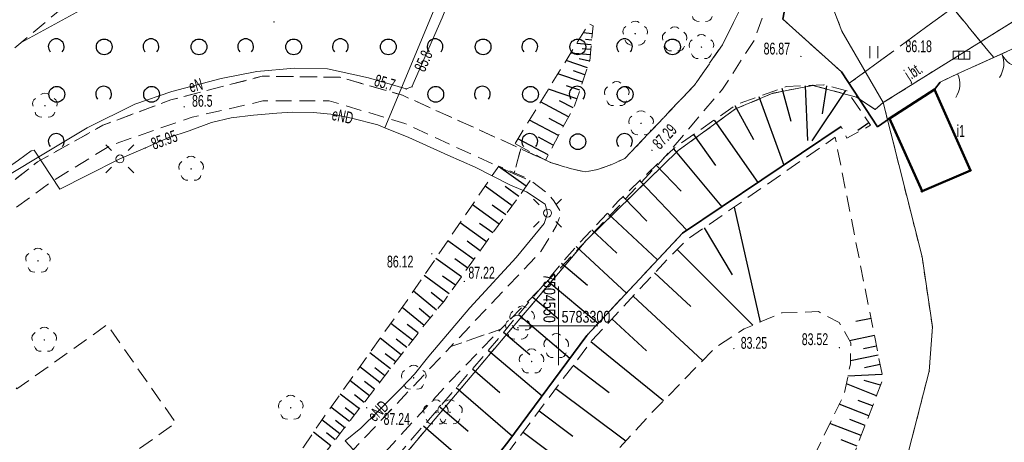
# Model space of a CAD drawing. Header units: metres. Extents: x 7504240 to 7504745, y 5782869 to 5783359.
# Tile 80 of 93: x 7504516 to 7504578, y 5783293 to 5783319. Entities that reach past the tile are written whole.
import ezdxf
from ezdxf.enums import TextEntityAlignment as Align

# ---------------------------------------------------------------- set-up
doc = ezdxf.new("R2010")
doc.units = ezdxf.units.M
doc.header["$MEASUREMENT"] = 0
for name, pattern in [('1.0_0.5', [1.5, 1, -0.5]), ('1.5_0.5', [2, 1.5, -0.5]), ('219-500', [0]), ('egug-500', [1, 0.5, -0.5]), ('otob_500', [0]), ('otof_500', [0])]:
    doc.linetypes.add(name, pattern=pattern)
doc.layers.get('0').update_dxf_attribs({"color": 2, "linetype": 'CONTINUOUS', "lineweight": 5})
for name, color, linetype in [('000 Inne (niezydentyfikowane)', 7, 'CONTINUOUS'), ('203-punkt graniczny', 7, 'CONTINUOUS'), ('218-kontur użytku gruntowego', 7, 'CONTINUOUS'), ('219-działka ewidencyjna', 7, 'CONTINUOUS'), ('312-budynek ewidencyjny', 7, 'CONTINUOUS'), ('312-oznaczenie budynku ewidencyjnego-Atr117', 7, 'CONTINUOUS'), ('brama', 7, 'CONTINUOUS'), ('chodnik', 7, 'CONTINUOUS'), ('drzewo liściaste', 7, 'CONTINUOUS'), ('furtka', 7, 'CONTINUOUS'), ('jezdnia', 7, 'CONTINUOUS'), ('jezdnia-Atr17', 7, 'CONTINUOUS'), ('kratka ściekowa', 7, 'CONTINUOUS'), ('latarnia', 7, 'CONTINUOUS'), ('ogrodzenie trwałe', 7, 'CONTINUOUS'), ('pikieta sztuczna', 7, 'CONTINUOUS'), ('pikieta sztuczna-Atr2', 7, 'CONTINUOUS'), ('plac gier i zabaw', 7, 'CONTINUOUS'), ('przewód elektroenergetyczny podziemny', 7, 'CONTINUOUS'), ('przewód elektroenergetyczny podziemny-Atr1', 7, 'CONTINUOUS'), ('przewód kanalizacyjny', 7, 'CONTINUOUS'), ('Punkt budynku', 7, 'CONTINUOUS'), ('rzędna', 7, 'CONTINUOUS'), ('rzędna-Atr2', 7, 'CONTINUOUS'), ('skarpa nieumocniona', 7, 'CONTINUOUS'), ('trawnik', 7, 'CONTINUOUS'), ('Wstawianie ramki sekcyjnej z opisem', 7, 'CONTINUOUS'), ('zadrzewienie  zakrzewienie', 7, 'CONTINUOUS')]:
    doc.layers.add(name, color=color, linetype=linetype)
doc.styles.get("Standard").update_dxf_attribs({"font": 'Working1250', "width": 0.75})
doc.linetypes.add('902-500', pattern='A,3.75,0,[1,ksztalty.shx,S=0.5,R=0,X=0,Y=0],3.75', length=7.5)

# ---------------------------------------------------------------- blocks, each defined once
blk = doc.blocks.new('OP021')
at = {"linetype": 'Continuous', "lineweight": 13}
h = blk.add_hatch(color=0, dxfattribs=at)
edge = h.paths.add_edge_path()
edge.add_arc((0, 0), 0.05, 0, 360)
at = {"color": 0, "linetype": 'Continuous', "lineweight": 13}
for centre, start, end in [((0, 0.4), 49.272, 130.728), ((-0.38, 0.124), 121.308, 202.548), ((0.38, 0.124), 337.452, 58.692), ((-0.235, -0.324), 193.221, 274.871), ((0.235, -0.324), 265.129, 346.779)]:
    blk.add_arc(centre, 0.4, start, end, dxfattribs=at)
blk = doc.blocks.new('SM01')
at = {"color": 0, "linetype": 'Continuous', "lineweight": 13}
for p, q in [((-0.53, 0.531), (-0.883, 0.884)), ((0.531, 0.531), (0.884, 0.884)), ((-0.53, -0.53), (-0.883, -0.883)), ((0.531, -0.53), (0.884, -0.883))]:
    blk.add_line(p, q, dxfattribs=at)
blk.add_circle((0, 0), 0.25, dxfattribs=at)
blk = doc.blocks.new('PW01')
at = {"linetype": 'Continuous', "lineweight": 13}
h = blk.add_hatch(color=0, dxfattribs=at)
edge = h.paths.add_edge_path()
edge.add_arc((0, 0), 0.045, 0, 360)
blk = doc.blocks.new('US05')
at = {"color": 0, "linetype": 'Continuous', "lineweight": 13}
for p, q in [((-0.525, -0.25), (-0.525, 0.25)), ((-0.525, 0.25), (-0.175, 0.25)), ((-0.175, -0.25), (-0.175, 0.25)), ((-0.175, 0.25), (0.175, 0.25)), ((0.175, -0.25), (0.175, 0.25)), ((0.175, 0.25), (0.525, 0.25)), ((0.525, -0.25), (0.525, 0.25)), ((-0.525, -0.25), (-0.175, -0.25)), ((-0.175, -0.25), (0.175, -0.25)), ((0.175, -0.25), (0.525, -0.25))]:
    blk.add_line(p, q, dxfattribs=at)
blk = doc.blocks.new('OTZK1')
at = {"color": 0, "linetype": 'Continuous'}
blk.add_circle((0, 0), 0.5, dxfattribs=at)
blk = doc.blocks.new('OTZK2')
at = {"color": 0, "linetype": 'Continuous'}
blk.add_arc((0, 0), 0.5, 318.85, 221.162, dxfattribs=at)
blk = doc.blocks.new('TU04')
at = {"color": 0, "linetype": 'Continuous', "lineweight": 13}
for p, q in [((0, 0), (0, 0.75)), ((0.5, 0), (0.5, 0.75))]:
    blk.add_line(p, q, dxfattribs=at)
blk = doc.blocks.new('OK02')
at = {"color": 0, "linetype": 'Continuous', "lineweight": 0}
for centre, start, end in [((-1.5, 0), 0, 60), ((1.5, 0), 120, 180)]:
    blk.add_arc(centre, 1.5, start, end, dxfattribs=at)
blk = doc.blocks.new('OK04')
at = {"color": 0, "linetype": 'Continuous', "lineweight": 0}
blk.add_arc((1.5, 0.001), 1.5, 120, 180, dxfattribs=at)
blk = doc.blocks.new('203')
at = {"linetype": 'Continuous', "lineweight": 0}
h = blk.add_hatch(color=0, dxfattribs=at)
edge = h.paths.add_edge_path()
edge.add_arc((0, 0), 0.045, 0, 360)
blk = doc.blocks.new('PUNKTBUD')
at = {"color": 0}
blk.add_circle((0, 0), 0.045, dxfattribs=at)

msp = doc.modelspace()

# ---------------------------------------------------------------- linework, layer by layer
at = {"layer": '000 Inne (niezydentyfikowane)', "color": 7, "linetype": 'Continuous', "lineweight": 25, "flags": 128}
for points in [[(7504552.14, 5783318.49), (7504551.56, 5783318.55)], [(7504552.08, 5783317.8), (7504551.16, 5783317.89)], [(7504552.11, 5783318.1), (7504551.72, 5783318.13)], [(7504552.02, 5783317.16), (7504550.78, 5783317.27)], [(7504552.05, 5783317.5), (7504551.51, 5783317.55)], [(7504551.83, 5783316.34), (7504550.48, 5783316.8)], [(7504551.97, 5783316.76), (7504551.31, 5783316.91)], [(7504551.52, 5783315.43), (7504549.96, 5783315.96)], [(7504551.68, 5783315.9), (7504550.96, 5783316.15)], [(7504551.17, 5783314.37), (7504549.36, 5783314.98)], [(7504551.35, 5783314.92), (7504550.51, 5783315.2)], [(7504564.16, 5783315.06), (7504564.72, 5783312.96)], [(7504565.62, 5783315.21), (7504565.78, 5783311.74)], [(7504568.19, 5783314.91), (7504566.04, 5783311.71)], [(7504566.98, 5783315.21), (7504566.71, 5783313.42)], [(7504550.63, 5783313.23), (7504548.87, 5783314.18)], [(7504550.94, 5783313.8), (7504550.07, 5783314.26)], [(7504562.69, 5783314.53), (7504564.27, 5783310.18)], [(7504561.18, 5783313.95), (7504562.35, 5783311.81)], [(7504550, 5783312.05), (7504548.16, 5783313.03)], [(7504550.32, 5783312.65), (7504549.42, 5783313.13)], [(7504559.87, 5783313.03), (7504562.63, 5783309.08)], [(7504569.67, 5783312.85), (7504568.97, 5783312.37)], [(7504549.34, 5783310.82), (7504547.43, 5783311.84)], [(7504549.67, 5783311.44), (7504548.74, 5783311.94)], [(7504558.56, 5783312.12), (7504559.94, 5783310.15)], [(7504557.28, 5783311.21), (7504560.35, 5783307.54)], [(7504547.96, 5783308.84), (7504546.21, 5783310.1)], [(7504556.19, 5783310.18), (7504557.77, 5783308.52)], [(7504555.15, 5783309.18), (7504558.13, 5783306.05)], [(7504547.07, 5783307.61), (7504545.35, 5783308.84)], [(7504547.5, 5783308.2), (7504546.63, 5783308.82)], [(7504554.1, 5783308.18), (7504555.59, 5783306.62)], [(7504546.25, 5783306.45), (7504544.55, 5783307.67)], [(7504546.66, 5783307.03), (7504545.8, 5783307.64)], [(7504561.12, 5783307.51), (7504562.78, 5783300.24)], [(7504553.1, 5783307.14), (7504556.28, 5783304.19)], [(7504545.44, 5783305.32), (7504543.77, 5783306.52)], [(7504545.84, 5783305.89), (7504545, 5783306.49)], [(7504552.11, 5783306.08), (7504553.7, 5783304.61)], [(7504559.23, 5783306.21), (7504561.01, 5783303.23)], [(7504544.64, 5783304.21), (7504542.99, 5783305.39)], [(7504545.04, 5783304.76), (7504544.21, 5783305.36)], [(7504551.13, 5783305.03), (7504554.31, 5783302.08)], [(7504557.52, 5783304.84), (7504562.31, 5783300.04)], [(7504543.86, 5783303.11), (7504542.23, 5783304.27)], [(7504544.25, 5783303.66), (7504543.43, 5783304.24)], [(7504550.19, 5783303.96), (7504551.84, 5783302.58)], [(7504543.08, 5783302.03), (7504541.49, 5783303.18)], [(7504543.47, 5783302.57), (7504542.66, 5783303.15)], [(7504549.29, 5783302.88), (7504552.52, 5783300.17)], [(7504556.09, 5783303.35), (7504558.38, 5783301.22)], [(7504542.28, 5783301), (7504540.82, 5783302.2)], [(7504542.7, 5783301.5), (7504541.94, 5783302.12)], [(7504548.38, 5783301.81), (7504549.99, 5783300.46)], [(7504554.73, 5783301.89), (7504559.12, 5783297.8)], [(7504541.49, 5783300.03), (7504540.1, 5783301.16)], [(7504541.88, 5783300.51), (7504541.17, 5783301.09)], [(7504547.46, 5783300.71), (7504550.73, 5783297.96)], [(7504553.39, 5783300.44), (7504555.57, 5783298.41)], [(7504569.8, 5783300.46), (7504568.83, 5783300.27)], [(7504540.75, 5783299.09), (7504539.38, 5783300.15)], [(7504541.12, 5783299.55), (7504540.42, 5783300.09)], [(7504540.04, 5783298.17), (7504538.7, 5783299.21)], [(7504540.4, 5783298.63), (7504539.72, 5783299.15)], [(7504546.52, 5783299.59), (7504548.19, 5783298.18)], [(7504570.02, 5783299.38), (7504568.44, 5783299.06)], [(7504545.56, 5783298.44), (7504548.97, 5783295.57)], [(7504552.06, 5783299.01), (7504556.66, 5783295.27)], [(7504570.15, 5783298.71), (7504569.33, 5783298.55)], [(7504539.35, 5783297.28), (7504538.05, 5783298.29)], [(7504539.69, 5783297.72), (7504539.03, 5783298.23)], [(7504570.26, 5783298.14), (7504568.49, 5783297.79)], [(7504538.68, 5783296.41), (7504537.41, 5783297.4)], [(7504539.01, 5783296.84), (7504538.37, 5783297.34)], [(7504544.55, 5783297.28), (7504546.29, 5783295.78)], [(7504550.93, 5783297.5), (7504553.22, 5783295.78)], [(7504570.38, 5783297.55), (7504569.39, 5783297.35)], [(7504570.5, 5783296.91), (7504568.34, 5783296.82)], [(7504538.02, 5783295.57), (7504536.79, 5783296.53)], [(7504538.35, 5783295.99), (7504537.72, 5783296.47)], [(7504543.53, 5783296.09), (7504547.08, 5783293.02)], [(7504549.84, 5783296.04), (7504554.27, 5783292.72)], [(7504570.15, 5783295.57), (7504568.24, 5783296.32)], [(7504570.41, 5783296.24), (7504569.37, 5783296.53)], [(7504537.39, 5783294.75), (7504536.18, 5783295.68)], [(7504537.7, 5783295.15), (7504537.09, 5783295.63)], [(7504536.76, 5783293.95), (7504535.59, 5783294.86)], [(7504537.07, 5783294.34), (7504536.48, 5783294.8)], [(7504542.49, 5783294.88), (7504544.29, 5783293.33)], [(7504569.66, 5783294.31), (7504567.78, 5783295.04)], [(7504569.9, 5783294.93), (7504568.99, 5783295.28)], [(7504548.78, 5783294.62), (7504550.92, 5783293.02)], [(7504536.16, 5783293.17), (7504535.02, 5783294.05)], [(7504536.46, 5783293.55), (7504535.88, 5783294)], [(7504541.45, 5783293.67), (7504545.09, 5783290.53)], [(7504569.17, 5783293.05), (7504567.19, 5783293.82)], [(7504569.42, 5783293.69), (7504568.46, 5783294.06)], [(7504535.57, 5783292.41), (7504534.48, 5783293.26)], [(7504535.86, 5783292.79), (7504535.3, 5783293.22)], [(7504547.76, 5783293.26), (7504551.9, 5783290.16)], [(7504568.92, 5783292.39), (7504567.9, 5783292.79)]]:
    msp.add_lwpolyline(points, dxfattribs=at)
at = {"layer": '218-kontur użytku gruntowego', "color": 3, "linetype": 'egug-500', "lineweight": 18, "flags": 128}
for points in [[(7504564.76, 5783327.02), (7504567.96, 5783318.66)], [(7504580.47, 5783320.31), (7504570.57, 5783314.14)], [(7504567.96, 5783318.66), (7504570.57, 5783314.14)], [(7504563.59, 5783314.73), (7504561.22, 5783313.74)], [(7504566.11, 5783315.23), (7504563.59, 5783314.73)], [(7504568.88, 5783314.49), (7504566.11, 5783315.23)], [(7504570.07, 5783313.71), (7504568.88, 5783314.49)], [(7504570.57, 5783314.14), (7504570.07, 5783313.71)], [(7504573.03, 5783304.38), (7504570.57, 5783314.14)], [(7504561.22, 5783313.74), (7504557.58, 5783311.1)], [(7504557.58, 5783311.1), (7504551.75, 5783305.41)], [(7504551.75, 5783305.41), (7504539.27, 5783290.66)], [(7504573.69, 5783299.93), (7504573.03, 5783304.38)], [(7504573.49, 5783297.13), (7504573.69, 5783299.93)], [(7504572.19, 5783292.13), (7504573.49, 5783297.13)]]:
    msp.add_lwpolyline(points, dxfattribs=at)
at = {"layer": '219-działka ewidencyjna', "color": 7, "linetype": '219-500', "lineweight": 18, "flags": 128}
for points in [[(7504564.76, 5783327.02), (7504567.96, 5783318.66)], [(7504580.47, 5783320.31), (7504570.57, 5783314.14)], [(7504567.96, 5783318.66), (7504570.57, 5783314.14)], [(7504563.59, 5783314.73), (7504561.22, 5783313.74)], [(7504566.11, 5783315.23), (7504563.59, 5783314.73)], [(7504568.88, 5783314.49), (7504566.11, 5783315.23)], [(7504570.07, 5783313.71), (7504568.88, 5783314.49)], [(7504570.57, 5783314.14), (7504570.07, 5783313.71)], [(7504573.03, 5783304.38), (7504570.57, 5783314.14)], [(7504561.22, 5783313.74), (7504557.58, 5783311.1)], [(7504557.58, 5783311.1), (7504551.75, 5783305.41)], [(7504551.75, 5783305.41), (7504539.27, 5783290.66)], [(7504573.03, 5783304.38), (7504573.69, 5783299.93)], [(7504573.69, 5783299.93), (7504573.49, 5783297.13)], [(7504573.49, 5783297.13), (7504572.19, 5783292.13)]]:
    msp.add_lwpolyline(points, dxfattribs=at)
at = {"layer": '312-budynek ewidencyjny', "color": 7, "linetype": 'Continuous', "lineweight": 50, "flags": 128}
for points in [[(7504573.82, 5783314.97), (7504570.96, 5783313.13)], [(7504576.1, 5783309.84), (7504573.82, 5783314.97)], [(7504570.96, 5783313.13), (7504573.03, 5783308.52)], [(7504573.03, 5783308.52), (7504576.1, 5783309.84)]]:
    msp.add_lwpolyline(points, dxfattribs=at)
at = {"layer": 'brama', "color": 7, "linetype": 'otob_500', "lineweight": 18, "flags": 128}
msp.add_lwpolyline([(7504580.88, 5783318.49), (7504575.28, 5783315.96)], dxfattribs=at)
at = {"layer": 'chodnik', "color": 7, "linetype": '1.0_0.5', "lineweight": 18, "flags": 128}
for points in [[(7504549.5, 5783310.35), (7504550.74, 5783309.97), (7504551.7, 5783309.75), (7504552.48, 5783309.9), (7504553.31, 5783310.2), (7504554.21, 5783310.6), (7504558.62, 5783315.25), (7504560.39, 5783317.8), (7504561.8, 5783320.62), (7504562.77, 5783323.14), (7504562.69, 5783327.29), (7504562.11, 5783330.78), (7504560.65, 5783333.97), (7504559.53, 5783336.23), (7504558.75, 5783337.48), (7504557.22, 5783339.57), (7504556.03, 5783341.06), (7504552.16, 5783345.01), (7504553.34, 5783346.07), (7504555.06, 5783344.42), (7504557.01, 5783342.4), (7504558.06, 5783341.55), (7504559.05, 5783341.31), (7504561.03, 5783341.48), (7504564.25, 5783343.83), (7504565.75, 5783341.64), (7504562.04, 5783338.98), (7504561.48, 5783338.38), (7504561.19, 5783337.74), (7504561.31, 5783336.28), (7504562.6, 5783334.08), (7504563.77, 5783330.94), (7504564.18, 5783328.65), (7504564.55, 5783325.4), (7504563.9, 5783322.41), (7504562.43, 5783318.13), (7504560.39, 5783314.98), (7504556.46, 5783310.38), (7504550.47, 5783304.04), (7504546.35, 5783299.79), (7504543.18, 5783298.69), (7504548.88, 5783304.71), (7504549.88, 5783306.35), (7504550.18, 5783307.15), (7504549.71, 5783307.91), (7504549.36, 5783308.35), (7504548.32, 5783309.14), (7504547.18, 5783309.63), (7504547.61, 5783311.22)], [(7504547.18, 5783309.63), (7504540.27, 5783312.81), (7504535.47, 5783314.26), (7504531.28, 5783314.24), (7504526.8, 5783313.22), (7504521.63, 5783311.43), (7504517.98, 5783309.19), (7504514.26, 5783306.5), (7504510.93, 5783303.67), (7504506.51, 5783300.04), (7504501.34, 5783297.3), (7504498.93, 5783296.41), (7504498.6, 5783298.04), (7504506.52, 5783301.96), (7504510.09, 5783305), (7504517, 5783310.38), (7504521.13, 5783312.7), (7504525.45, 5783314.31), (7504531.24, 5783315.81), (7504536.17, 5783315.74), (7504540.13, 5783314.6), (7504547.61, 5783311.22)], [(7504478.45, 5783240.17), (7504477.42, 5783241.4), (7504480.92, 5783243.76), (7504486.32, 5783247.82), (7504493.24, 5783253.41), (7504502.35, 5783260.97), (7504506.31, 5783264.33), (7504516.74, 5783274.14), (7504528.08, 5783283.64), (7504534.62, 5783289.63), (7504543.18, 5783298.69), (7504546.35, 5783299.79), (7504543.2, 5783296.56), (7504536.46, 5783289.22), (7504533.03, 5783285.89), (7504527.1, 5783280.62), (7504520.47, 5783275.11), (7504513.43, 5783268.6), (7504507.18, 5783262.82), (7504503.42, 5783259.64), (7504494.83, 5783252.53)], [(7504478.45, 5783240.17), (7504477.42, 5783241.4), (7504480.92, 5783243.76), (7504486.32, 5783247.82), (7504493.24, 5783253.41), (7504502.35, 5783260.97), (7504506.31, 5783264.33), (7504516.74, 5783274.14), (7504518.26, 5783275.41), (7504525.87, 5783281.72), (7504528.08, 5783283.64), (7504534.62, 5783289.63), (7504543.18, 5783298.69), (7504546.35, 5783299.79), (7504543.2, 5783296.56), (7504536.46, 5783289.22), (7504533.03, 5783285.89), (7504527.1, 5783280.62), (7504520.47, 5783275.11), (7504513.43, 5783268.6), (7504507.18, 5783262.82), (7504503.42, 5783259.64), (7504494.83, 5783252.53)]]:
    msp.add_lwpolyline(points, close=True, dxfattribs=at)
at = {"layer": 'furtka', "color": 7, "linetype": 'otof_500', "lineweight": 18, "flags": 128}
msp.add_lwpolyline([(7504575.28, 5783315.96), (7504574.17, 5783315.43)], dxfattribs=at)
at = {"layer": 'jezdnia', "color": 7, "linetype": '1.5_0.5', "lineweight": 18, "flags": 128}
msp.add_lwpolyline([(7504721.281, 5783124.329), (7504710.4, 5783140.84), (7504707.9, 5783139.18), (7504707.15, 5783140), (7504706.85, 5783140.22), (7504706.58, 5783140.4), (7504706.25, 5783140.51), (7504705.88, 5783140.52), (7504705.56, 5783140.39), (7504704.13, 5783138.46), (7504697.66, 5783141.85), (7504698.65, 5783144.15), (7504698.87, 5783144.8), (7504699.77, 5783147.45), (7504699.97, 5783149.96), (7504699.88, 5783150.96), (7504701.77, 5783150.87), (7504701.76, 5783151.99), (7504701.15, 5783154.36), (7504699.72, 5783157.04), (7504694.57, 5783165.13), (7504640.76, 5783248.61), (7504632.21, 5783261.86), (7504629.22, 5783266.51), (7504609.35, 5783296.76), (7504588.99, 5783327.58), (7504588.83, 5783327.75), (7504588.46, 5783328.09), (7504588.08, 5783328.41), (7504587.67, 5783328.7), (7504587.24, 5783328.95), (7504586.79, 5783329.18), (7504586.33, 5783329.37), (7504586.22, 5783329.41), (7504585.74, 5783329.56), (7504585.26, 5783329.68), (7504584.76, 5783329.76), (7504584.26, 5783329.8), (7504583.76, 5783329.81), (7504583.27, 5783329.78), (7504582.77, 5783329.71), (7504582.28, 5783329.61), (7504580.26, 5783328.03), (7504579.4, 5783326.65), (7504578.86, 5783325.39), (7504578.36, 5783323.84), (7504578.56, 5783322.04), (7504579.94, 5783319.98), (7504580.88, 5783318.49), (7504577.57, 5783316.99), (7504574.98, 5783320.15), (7504567.49, 5783329.3), (7504572.18, 5783333.11), (7504574.6, 5783335.03), (7504576.32, 5783337.09), (7504576.55, 5783337.47), (7504576.79, 5783337.92), (7504577, 5783338.37), (7504577.18, 5783338.83), (7504577.34, 5783339.31), (7504577.47, 5783339.79), (7504577.58, 5783340.28), (7504577.65, 5783340.77), (7504577.7, 5783341.27), (7504577.72, 5783341.77), (7504577.71, 5783342.27), (7504577.69, 5783342.63), (7504577.63, 5783343.13), (7504577.54, 5783343.62), (7504577.444, 5783344.05)], dxfattribs=at)
msp.add_lwpolyline([(7504574.98, 5783320.15), (7504577.57, 5783316.99), (7504575.28, 5783315.96), (7504574.17, 5783315.43), (7504573.82, 5783314.97), (7504570.96, 5783313.13), (7504570.22, 5783312.61), (7504568.41, 5783315.36)], close=True, dxfattribs=at)
at = {"layer": 'ogrodzenie trwałe', "color": 7, "linetype": '902-500', "lineweight": 35, "flags": 128}
for points in [[(7504565.34, 5783342.25), (7504571.76, 5783332.86), (7504565.86, 5783328.09), (7504564.21, 5783319.43), (7504567.93, 5783316.08), (7504570.22, 5783312.61)], [(7504573.82, 5783314.97), (7504574.17, 5783315.43)], [(7504570.22, 5783312.61), (7504570.96, 5783313.13)], [(7504523.36, 5783269.1), (7504527.05, 5783272.31), (7504531.36, 5783276.02), (7504534.13, 5783278.22), (7504536.11, 5783280.19), (7504540.78, 5783285.04), (7504540.82, 5783285.51), (7504541.75, 5783286.24), (7504546.79, 5783292.63), (7504551.79, 5783299.39), (7504557.85, 5783305.86), (7504567.9, 5783312.62)]]:
    msp.add_lwpolyline(points, dxfattribs=at)
at = {"layer": 'plac gier i zabaw', "color": 7, "linetype": '1.0_0.5', "lineweight": 18, "flags": 128}
msp.add_lwpolyline([(7504501.34, 5783297.3), (7504506.51, 5783300.04), (7504509.94, 5783295.25), (7504514.13, 5783298.22), (7504515.7, 5783296.01), (7504521.41, 5783300.07), (7504525.76, 5783293.86), (7504520.02, 5783289.78), (7504525.87, 5783281.72), (7504518.26, 5783275.41)], close=True, dxfattribs=at)
at = {"layer": 'przewód elektroenergetyczny podziemny', "color": 1, "linetype": 'Continuous', "lineweight": 18, "flags": 128}
for points in [[(7504540.36, 5783315), (7504540.72, 5783315.14), (7504542.63, 5783319.5), (7504544.8, 5783324.96), (7504546.59, 5783328.72), (7504547.72, 5783331.88), (7504550.12, 5783337.23), (7504552.94, 5783343.52), (7504554.99, 5783345.81), (7504555.7, 5783346.76), (7504559.36, 5783349.6), (7504560.65, 5783350.69), (7504560.29, 5783351.28), (7504559.98, 5783351.23)], [(7504539, 5783312.53), (7504546.57, 5783330.7), (7504552.11, 5783344.04)], [(7504488.817, 5783295.155), (7504496.34, 5783297.78), (7504498.76, 5783298.68), (7504501.92, 5783299.99), (7504504.65, 5783301.36), (7504507.45, 5783303.12), (7504514.63, 5783309.22), (7504516.76, 5783310.51), (7504520.14, 5783312.53), (7504523.16, 5783314.03), (7504525.5, 5783314.84), (7504528.63, 5783315.67), (7504530.9, 5783316.11), (7504533.28, 5783316.32), (7504535.37, 5783316.28), (7504537.96, 5783315.7), (7504540.36, 5783315)], [(7504522.22, 5783310.57), (7504523.83, 5783311.27), (7504525.32, 5783311.92), (7504526.6, 5783312.36), (7504528.03, 5783312.87), (7504529.27, 5783313.18), (7504530.68, 5783313.35), (7504532.15, 5783313.47), (7504533.13, 5783313.54), (7504534.48, 5783313.52), (7504535.8, 5783313.39), (7504536.89, 5783313.16), (7504538.55, 5783312.72), (7504539, 5783312.53), (7504540.52, 5783311.92), (7504543, 5783310.81), (7504544.72, 5783310.05), (7504546.97, 5783308.92), (7504547.97, 5783308.48), (7504549.15, 5783307.7), (7504549.31, 5783307.14)], [(7504496.22, 5783299.53), (7504496.65, 5783298.9), (7504497.32, 5783298.5), (7504498.56, 5783298.92), (7504500.37, 5783299.57), (7504501.98, 5783300.3), (7504503.7, 5783301.23), (7504505.57, 5783302.57), (7504507.1, 5783303.72), (7504507.9, 5783304.44), (7504509.06, 5783305.38), (7504510, 5783306.14), (7504511.26, 5783307.08), (7504513.25, 5783308.6), (7504514.68, 5783309.72), (7504515.79, 5783310.49), (7504516.59, 5783311.08), (7504516.78, 5783311.12), (7504518.42, 5783308.65), (7504520.12, 5783309.53), (7504522.22, 5783310.57)], [(7504549.31, 5783307.14), (7504549.09, 5783306.49), (7504547.32, 5783304.33), (7504544.38, 5783301.14), (7504541.78, 5783298.07), (7504540.88, 5783296.93), (7504540.1, 5783296.11), (7504538.57, 5783294.6), (7504537.48, 5783293.53), (7504536.49, 5783292.71), (7504538.55, 5783290.48), (7504537.1, 5783288.97), (7504535.84, 5783287.7), (7504534.9, 5783286.71), (7504534.08, 5783286.1), (7504532.8, 5783284.82), (7504531.68, 5783283.73), (7504530.84, 5783283.09)]]:
    msp.add_lwpolyline(points, dxfattribs=at)
at = {"layer": 'przewód kanalizacyjny', "color": 34, "linetype": 'Continuous', "lineweight": 18, "flags": 128}
msp.add_lwpolyline([(7504556.64, 5783337.26), (7504540.57, 5783328.13), (7504533.89, 5783327.73), (7504516.005, 5783317.975)], dxfattribs=at)
at = {"layer": 'skarpa nieumocniona', "color": 7, "linetype": '1.0_0.5', "lineweight": 18, "flags": 128}
for points in [[(7504547.25, 5783311.55), (7504551.93, 5783319.15), (7504552.19, 5783318.99), (7504551.98, 5783316.78), (7504551.04, 5783313.99), (7504549.17, 5783310.5)], [(7504547.25, 5783311.55), (7504551.93, 5783319.15), (7504552.19, 5783318.99), (7504551.98, 5783316.78), (7504551.04, 5783313.99), (7504549.17, 5783310.5)], [(7504540.77, 5783285.17), (7504539.26, 5783286.64), (7504538.64, 5783288.06), (7504538.64, 5783289.55), (7504539.12, 5783290.97), (7504545.48, 5783298.35), (7504550.69, 5783304.55), (7504553.79, 5783307.89), (7504557.32, 5783311.25), (7504561.27, 5783314.01), (7504564.42, 5783315.15), (7504566.8, 5783315.26), (7504568.27, 5783314.89), (7504569.77, 5783312.7), (7504568.27, 5783311.89), (7504567.9, 5783312.62), (7504557.85, 5783305.86), (7504551.79, 5783299.39), (7504546.79, 5783292.63)], [(7504540.77, 5783285.17), (7504539.26, 5783286.64), (7504538.64, 5783288.06), (7504538.64, 5783289.55), (7504539.12, 5783290.97), (7504545.48, 5783298.35), (7504550.69, 5783304.55), (7504553.79, 5783307.89), (7504557.32, 5783311.25), (7504561.27, 5783314.01), (7504564.42, 5783315.15), (7504566.8, 5783315.26), (7504568.27, 5783314.89), (7504569.77, 5783312.7), (7504568.27, 5783311.89), (7504567.9, 5783312.62), (7504557.85, 5783305.86), (7504551.79, 5783299.39), (7504546.79, 5783292.63)], [(7504541.24, 5783284.71), (7504542.11, 5783285.65), (7504547.07, 5783292.34), (7504552.11, 5783299.07), (7504556.91, 5783304.23), (7504558.13, 5783305.45), (7504567.53, 5783311.94), (7504570.56, 5783296.63), (7504565.17, 5783282.7), (7504553.76, 5783268.26), (7504543.45, 5783246.1), (7504545.04, 5783241.57), (7504543.2, 5783238.73), (7504541.41, 5783236.82), (7504528.22, 5783228.23), (7504518.22, 5783221.5), (7504510.14, 5783213.5), (7504502.6, 5783210.08), (7504494.96, 5783208.91), (7504494.57, 5783211.94), (7504501.46, 5783214.62), (7504505.31, 5783216.07), (7504508.93, 5783217.77), (7504512.71, 5783220.05), (7504519.48, 5783224.77), (7504522.86, 5783227.37), (7504527.19, 5783231.19), (7504534.08, 5783236.22), (7504537.15, 5783238.7), (7504539.91, 5783242.05), (7504541.95, 5783245.35), (7504543.49, 5783248.58), (7504545.38, 5783255.94), (7504547.97, 5783263.77), (7504548.88, 5783266.29), (7504552.58, 5783271.76), (7504558.09, 5783278.57), (7504560.61, 5783281.72), (7504564.54, 5783288.37), (7504568.12, 5783295.73), (7504568.49, 5783297.57), (7504568.52, 5783298.93), (7504567.78, 5783300.22), (7504566.48, 5783300.9), (7504564.15, 5783300.82), (7504561.76, 5783299.81), (7504559.87, 5783298.57), (7504555.8, 5783294.38), (7504545.41, 5783283.13), (7504544.37, 5783282.57), (7504543.37, 5783282.84)], [(7504541.24, 5783284.71), (7504542.11, 5783285.65), (7504547.07, 5783292.34), (7504552.11, 5783299.07), (7504556.91, 5783304.23), (7504558.13, 5783305.45), (7504567.53, 5783311.94), (7504570.56, 5783296.63), (7504565.17, 5783282.7), (7504553.76, 5783268.26), (7504543.45, 5783246.1), (7504545.04, 5783241.57), (7504543.2, 5783238.73), (7504541.41, 5783236.82), (7504528.22, 5783228.23), (7504518.22, 5783221.5), (7504510.14, 5783213.5), (7504502.6, 5783210.08), (7504494.96, 5783208.91), (7504494.57, 5783211.94), (7504501.46, 5783214.62), (7504505.31, 5783216.07), (7504508.93, 5783217.77), (7504512.71, 5783220.05), (7504519.48, 5783224.77), (7504522.86, 5783227.37), (7504527.19, 5783231.19), (7504534.08, 5783236.22), (7504537.15, 5783238.7), (7504539.91, 5783242.05), (7504541.95, 5783245.35), (7504543.49, 5783248.58), (7504545.38, 5783255.94), (7504547.97, 5783263.77), (7504548.88, 5783266.29), (7504552.58, 5783271.76), (7504558.09, 5783278.57), (7504560.61, 5783281.72), (7504564.54, 5783288.37), (7504568.12, 5783295.73), (7504568.49, 5783297.57), (7504568.52, 5783298.93), (7504567.78, 5783300.22), (7504566.48, 5783300.9), (7504564.15, 5783300.82), (7504561.76, 5783299.81), (7504559.87, 5783298.57), (7504555.8, 5783294.38), (7504545.41, 5783283.13), (7504544.37, 5783282.57), (7504543.37, 5783282.84)], [(7504530.51, 5783285.87), (7504530.22, 5783286.22), (7504533.84, 5783292.32), (7504534.94, 5783293.94), (7504540.41, 5783301.6), (7504546.22, 5783310.12), (7504548.25, 5783309.25), (7504542.75, 5783301.57), (7504541.4, 5783299.92), (7504536.41, 5783293.49)], [(7504530.51, 5783285.87), (7504530.22, 5783286.22), (7504533.84, 5783292.32), (7504534.94, 5783293.94), (7504540.41, 5783301.6), (7504546.22, 5783310.12), (7504548.25, 5783309.25), (7504542.75, 5783301.57), (7504541.4, 5783299.92), (7504536.41, 5783293.49)]]:
    msp.add_lwpolyline(points, close=True, dxfattribs=at)
at = {"layer": 'trawnik', "color": 7, "linetype": '1.0_0.5', "lineweight": 18, "flags": 128}
msp.add_lwpolyline([(7504572.18, 5783333.11), (7504567.49, 5783329.3), (7504574.98, 5783320.15), (7504568.41, 5783315.36), (7504567.93, 5783316.08), (7504564.21, 5783319.43), (7504565.86, 5783328.09), (7504571.76, 5783332.86), (7504565.34, 5783342.25), (7504564.67, 5783343.21), (7504558.13, 5783353.33), (7504558.58, 5783353.7)], close=True, dxfattribs=at)
at = {"layer": 'Wstawianie ramki sekcyjnej z opisem', "color": 7, "linetype": 'Continuous', "lineweight": 13, "flags": 128}
for points in [[(7504550, 5783297.5), (7504550, 5783302.5)], [(7504547.5, 5783300), (7504552.5, 5783300)]]:
    msp.add_lwpolyline(points, dxfattribs=at)
at = {"layer": 'zadrzewienie  zakrzewienie', "color": 7, "linetype": '1.0_0.5', "lineweight": 18, "flags": 128}
msp.add_lwpolyline([(7504552.16, 5783345.01), (7504556.03, 5783341.06), (7504557.22, 5783339.57), (7504558.75, 5783337.48), (7504559.53, 5783336.23), (7504560.65, 5783333.97), (7504562.11, 5783330.78), (7504562.69, 5783327.29), (7504562.77, 5783323.14), (7504561.8, 5783320.62), (7504560.39, 5783317.8), (7504558.62, 5783315.25), (7504554.21, 5783310.6), (7504553.31, 5783310.2), (7504552.48, 5783309.9), (7504551.7, 5783309.75), (7504550.74, 5783309.97), (7504549.5, 5783310.35), (7504547.61, 5783311.22), (7504540.13, 5783314.6), (7504536.17, 5783315.74), (7504531.24, 5783315.81), (7504525.45, 5783314.31), (7504521.13, 5783312.7), (7504517, 5783310.38), (7504510.09, 5783305), (7504506.52, 5783301.96), (7504498.6, 5783298.04), (7504495.8, 5783297.58), (7504495.75, 5783298.62), (7504495.45, 5783299.95), (7504495.14, 5783300.47), (7504519.74, 5783321.11), (7504524.7, 5783323.74), (7504529.19, 5783326.09), (7504529.61, 5783326.55), (7504529.61, 5783326.92), (7504528.7, 5783328.63), (7504550.21, 5783346.68)], close=True, dxfattribs=at)

# ---------------------------------------------------------------- block references
at = {"layer": '203-punkt graniczny', "color": 7, "linetype": 'Continuous', "lineweight": 18}
for p in [(7504567.96, 5783318.66), (7504563.59, 5783314.73), (7504566.11, 5783315.23), (7504568.88, 5783314.49), (7504570.57, 5783314.14), (7504561.22, 5783313.74), (7504570.07, 5783313.71), (7504557.58, 5783311.1), (7504551.75, 5783305.41), (7504573.03, 5783304.38), (7504573.69, 5783299.93), (7504573.49, 5783297.13)]:
    msp.add_blockref('203', p, dxfattribs=at)
at = {"layer": 'brama', "color": 7, "linetype": 'Continuous', "lineweight": 18, "rotation": 204.313}
msp.add_blockref('OK02', (7504578.08, 5783317.225), dxfattribs=at)
at = {"layer": 'drzewo liściaste', "color": 94, "linetype": 'Continuous', "lineweight": 18}
for p in [(7504559.11, 5783320), (7504554.86, 5783318.5), (7504557.36, 5783318.13), (7504559.06, 5783317.65), (7504553.69, 5783314.67), (7504517.47, 5783313.94), (7504555.23, 5783312.82), (7504526.73, 5783309.94), (7504517.03, 5783304.12), (7504547.7, 5783300.46), (7504547.43, 5783299.88), (7504517.43, 5783299.11), (7504549.86, 5783298.71), (7504548.3, 5783297.74), (7504540.83, 5783296.71), (7504533.04, 5783294.81), (7504542.24, 5783294.51), (7504543.13, 5783294.52)]:
    msp.add_blockref('OP021', p, dxfattribs=at)
at = {"layer": 'furtka', "color": 7, "linetype": 'Continuous', "lineweight": 18, "rotation": 205.523}
msp.add_blockref('OK04', (7504575.28, 5783315.96), dxfattribs=at)
at = {"layer": 'kratka ściekowa', "color": 34, "linetype": 'Continuous', "lineweight": 18, "rotation": 358.9289999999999}
msp.add_blockref('US05', (7504575.53, 5783317.14), dxfattribs=at)
at = {"layer": 'latarnia', "color": 7, "linetype": 'Continuous', "lineweight": 18}
for p in [(7504522.22, 5783310.57), (7504549.31, 5783307.14)]:
    msp.add_blockref('SM01', p, dxfattribs=at)
at = {"layer": 'pikieta sztuczna', "color": 7, "linetype": 'Continuous', "lineweight": 13}
for p in [(7504531.98, 5783319.25), (7504565.36, 5783317.06), (7504572.5, 5783316.13), (7504526.29, 5783313.87), (7504555.92, 5783311.12), (7504541.98, 5783304.56), (7504544.04, 5783302.81), (7504561.11, 5783298.56), (7504567.8, 5783298.62), (7504537.85, 5783294.81)]:
    msp.add_blockref('PW01', p, dxfattribs=at)
at = {"layer": 'Punkt budynku', "color": 5, "linetype": 'Continuous', "lineweight": 18}
for p in [(7504573.82, 5783314.97), (7504570.96, 5783313.13), (7504576.1, 5783309.84), (7504573.03, 5783308.52)]:
    msp.add_blockref('PUNKTBUD', p, dxfattribs=at)
at = {"layer": 'rzędna', "color": 1, "linetype": 'Continuous', "lineweight": 18}
for p in [(7504540.36, 5783315), (7504540.72, 5783315.14), (7504523.83, 5783311.27)]:
    msp.add_blockref('PW01', p, dxfattribs=at)
at = {"layer": 'trawnik', "color": 7, "linetype": 'Continuous', "lineweight": 18}
msp.add_blockref('TU04', (7504569.729, 5783316.959), dxfattribs=at)
at = {"layer": 'zadrzewienie  zakrzewienie', "color": 7, "linetype": 'Continuous', "lineweight": 18}
for name, p in [('OTZK2', (7504518.184, 5783317.677)), ('OTZK1', (7504521.226, 5783317.666)), ('OTZK2', (7504524.184, 5783317.677)), ('OTZK1', (7504527.226, 5783317.666)), ('OTZK2', (7504530.184, 5783317.677)), ('OTZK1', (7504533.226, 5783317.666)), ('OTZK2', (7504536.184, 5783317.677)), ('OTZK1', (7504539.226, 5783317.666)), ('OTZK2', (7504542.184, 5783317.677)), ('OTZK1', (7504545.226, 5783317.666)), ('OTZK2', (7504548.184, 5783317.677)), ('OTZK1', (7504551.226, 5783317.666)), ('OTZK2', (7504554.184, 5783317.677)), ('OTZK1', (7504557.226, 5783317.666)), ('OTZK1', (7504518.226, 5783314.666)), ('OTZK2', (7504521.184, 5783314.677)), ('OTZK1', (7504524.226, 5783314.666)), ('OTZK1', (7504542.226, 5783314.666)), ('OTZK2', (7504545.184, 5783314.677)), ('OTZK1', (7504548.226, 5783314.666)), ('OTZK2', (7504551.184, 5783314.677)), ('OTZK1', (7504554.226, 5783314.666)), ('OTZK2', (7504518.184, 5783311.677)), ('OTZK2', (7504548.184, 5783311.677)), ('OTZK1', (7504551.226, 5783311.666)), ('OTZK2', (7504554.184, 5783311.677))]:
    msp.add_blockref(name, p, dxfattribs=at)

# ---------------------------------------------------------------- texts
at = {"layer": '312-oznaczenie budynku ewidencyjnego-Atr117', "color": 7, "width": 0.667}
msp.add_text('i1', height=0.75, dxfattribs=at).set_placement((7504575.23, 5783311.74), align=Align.BOTTOM_LEFT)
at = {"layer": 'jezdnia-Atr17', "color": 7, "width": 0.667}
msp.add_text('j.bt.', height=0.75, rotation=32.755, dxfattribs=at).set_placement((7504572.23, 5783315.51))
at = {"layer": 'pikieta sztuczna-Atr2', "color": 7, "width": 0.667}
for s, p in [('86.87', (7504562.996, 5783317.184)), ('86.18', (7504571.983, 5783317.332)), ('86.5', (7504526.788, 5783313.874)), ('86.12', (7504539.137, 5783303.696)), ('87.22', (7504544.294, 5783302.993)), ('83.25', (7504561.547, 5783298.547)), ('83.52', (7504565.413, 5783298.779)), ('87.24', (7504538.922, 5783293.731))]:
    msp.add_text(s, height=0.75, dxfattribs=at).set_placement(p)
msp.add_text('87.29', height=0.75, rotation=47.123, dxfattribs=at).set_placement((7504556.423, 5783311.123))
at = {"layer": 'przewód elektroenergetyczny podziemny-Atr1', "color": 1, "width": 0.667}
msp.add_text('eN', height=0.75, rotation=14.852, dxfattribs=at).set_placement((7504526.61, 5783315.13), align=Align.MIDDLE_LEFT)
for rotation, p in [(-11.915, (7504536.327, 5783313.279)), (44.623, (7504538.579, 5783294.609))]:
    msp.add_text('eND', height=0.75, rotation=rotation, dxfattribs=at).set_placement(p, align=Align.MIDDLE_CENTER)
at = {"layer": 'rzędna-Atr2', "color": 1, "width": 0.667}
for s, rotation, p in [('85.8', 66.343, (7504541.18, 5783316.18)), ('85.7', 343.74, (7504538.38, 5783315.58)), ('85.95', 20.186, (7504524.239, 5783311.496))]:
    msp.add_text(s, height=0.75, rotation=rotation, dxfattribs=at).set_placement(p, align=Align.MIDDLE_LEFT)
at = {"layer": 'Wstawianie ramki sekcyjnej z opisem', "color": 7, "linetype": 'Continuous', "lineweight": 13, "width": 0.79}
msp.add_text('7504550', height=0.75, rotation=270, dxfattribs=at).set_placement((7504549.05, 5783300.2), align=Align.RIGHT)
msp.add_text('5783300', height=0.75, rotation=0.001, dxfattribs=at).set_placement((7504550.2, 5783300.2))

doc.saveas('drawing.dxf')
